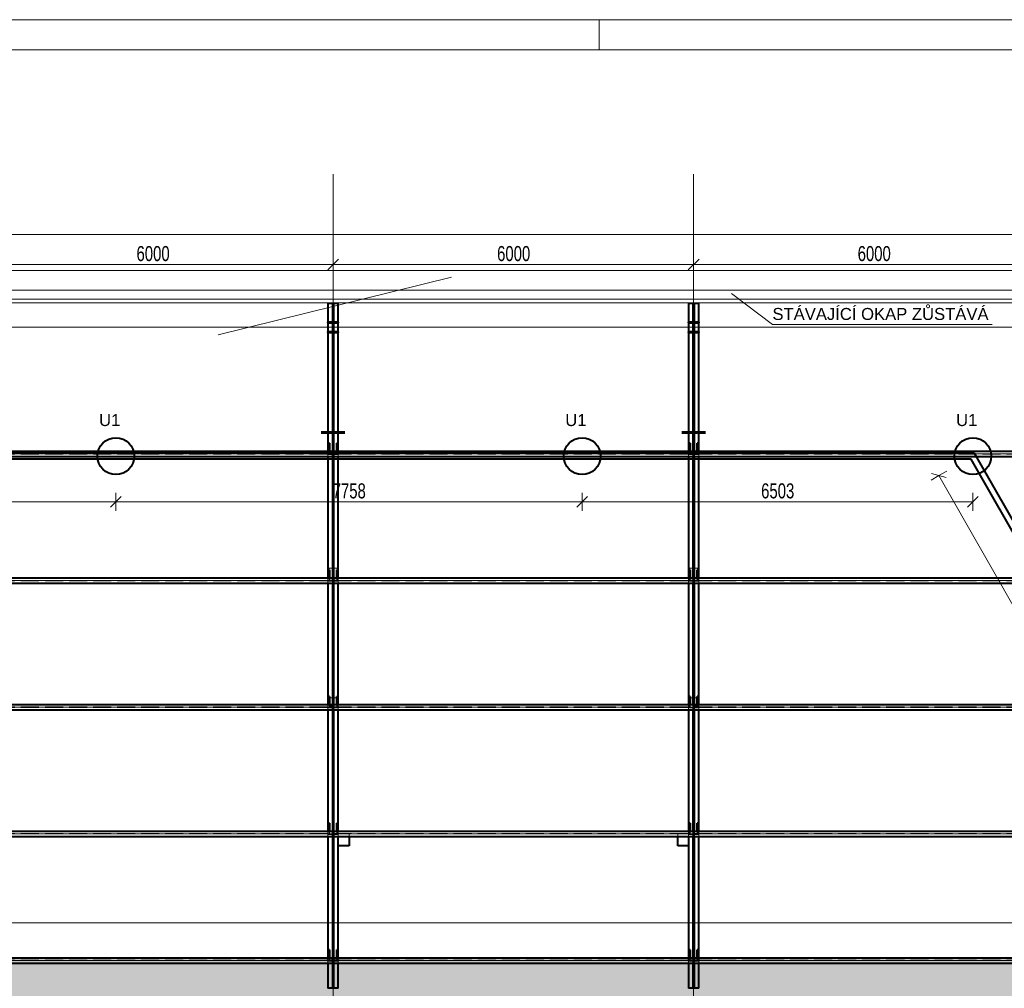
# Model space of a CAD drawing. Header units: metres. Extents: x 212 to 317, y 37 to 97.
# Tile 43 of 52: x 265 to 282, y 80 to 97. Entities that reach past the tile are written whole.
import ezdxf

# ---------------------------------------------------------------- set-up
doc = ezdxf.new("R2010")
doc.units = ezdxf.units.M
for name, pattern in [('__RA_15', [1.7, 1, -0.3, 0.1, -0.3]), ('__RA_2', [0.4, 0.3, -0.1]), ('__RA_4', [0.6, 0.3, -0.1, 0, -0.1, 0, -0.1])]:
    doc.linetypes.add(name, pattern=pattern)
for name, color, linetype, lineweight in [('OSY', 204, '__RA_15', 13), ('POPIS', 7, 'Continuous', 13), ('SRAFY', 254, 'Continuous', 18), ('Standard', 7, 'Continuous', 40), ('VYZTUZ', 11, 'Continuous', 50)]:
    doc.layers.add(name, color=color, linetype=linetype, lineweight=lineweight)
doc.styles.add('ARIAL', font='ARIAL.TTF')

msp = doc.modelspace()

# ---------------------------------------------------------------- hatches: boundary and pattern name
at = {"layer": 'Standard', "linetype": 'Continuous', "lineweight": 13}
msp.add_hatch(color=7, dxfattribs=at).paths.add_polyline_path([(225.682, 76.634), (291.2, 76.634), (288.775, 80.895), (228.108, 80.895)])

# ---------------------------------------------------------------- linework, layer by layer
at = {"layer": 'OSY', "color": 204, "linetype": 'Continuous', "lineweight": 13}
for p, q in [((270.441, 68.407), (270.441, 93.935)), ((276.441, 68.407), (276.441, 93.935)), ((217.354, 91.388), (298.452, 91.388)), ((217.354, 89.281), (298.452, 89.281)), ((217.354, 87.173), (298.452, 87.173)), ((217.354, 85.065), (298.452, 85.065)), ((217.354, 82.958), (298.452, 82.958)), ((217.354, 80.85), (298.452, 80.85))]:
    msp.add_line(p, q, dxfattribs=at)
at = {"layer": 'SRAFY', "color": 136, "linetype": 'Continuous', "lineweight": 18}
msp.add_line((274.869, 96.008), (274.869, 96.508), dxfattribs=at)
for points in [[(211.869, 37.108), (316.869, 37.108), (316.869, 96.508), (211.869, 96.508), (211.869, 37.108)], [(212.369, 37.608), (316.369, 37.608), (316.369, 96.008), (212.369, 96.008), (212.369, 37.608)]]:
    msp.add_lwpolyline(points, dxfattribs=at)
at = {"layer": 'Standard', "color": 7, "linetype": 'Continuous', "lineweight": 13}
for p, q in [((268.529, 91.263), (272.41, 92.225)), ((272.41, 92.225), (272.41, 92.225)), ((277.072, 91.95), (277.752, 91.434)), ((282.57, 91.793), (234.312, 91.793)), ((277.752, 91.434), (281.407, 91.434))]:
    msp.add_line(p, q, dxfattribs=at)
at = {"layer": 'Standard', "color": 204, "linetype": 'Continuous', "lineweight": 13}
for p, q in [((282.57, 92.008), (234.312, 92.008)), ((234.312, 91.858), (282.57, 91.858))]:
    msp.add_line(p, q, dxfattribs=at)
at = {"layer": 'Standard', "color": 1, "linetype": 'Continuous', "lineweight": 40}
for p, q in [((270.355, 91.79), (270.355, 91.473)), ((270.355, 91.79), (270.435, 91.79)), ((270.435, 91.79), (270.447, 91.79)), ((270.435, 91.463), (270.435, 91.79)), ((270.447, 91.79), (270.527, 91.79)), ((270.447, 91.79), (270.447, 91.473)), ((270.527, 89.326), (270.527, 91.79)), ((276.355, 91.79), (276.355, 91.473)), ((276.355, 91.79), (276.435, 91.79)), ((276.435, 91.79), (276.447, 91.79)), ((276.435, 91.463), (276.435, 91.79)), ((276.447, 91.79), (276.527, 91.79)), ((276.447, 91.79), (276.447, 91.473)), ((276.527, 89.326), (276.527, 91.79)), ((270.355, 91.473), (270.355, 91.313)), ((270.355, 91.463), (270.355, 91.473)), ((270.525, 91.473), (270.355, 91.473)), ((270.355, 91.463), (270.525, 91.463)), ((270.435, 91.303), (270.435, 91.463)), ((270.447, 91.473), (270.447, 91.313)), ((270.525, 91.473), (270.525, 91.463)), ((276.355, 91.473), (276.355, 91.313)), ((276.355, 91.463), (276.355, 91.473)), ((276.525, 91.473), (276.355, 91.473)), ((276.355, 91.463), (276.525, 91.463)), ((276.435, 91.303), (276.435, 91.463)), ((276.447, 91.473), (276.447, 91.313)), ((276.525, 91.473), (276.525, 91.463)), ((270.355, 91.313), (270.355, 89.326)), ((270.525, 91.313), (270.355, 91.313)), ((270.355, 91.303), (270.355, 91.313)), ((270.355, 91.303), (270.525, 91.303)), ((270.435, 89.326), (270.435, 91.303)), ((270.447, 91.313), (270.447, 89.326)), ((270.525, 91.313), (270.525, 91.303)), ((276.355, 91.313), (276.355, 89.326)), ((276.525, 91.313), (276.355, 91.313)), ((276.355, 91.303), (276.355, 91.313)), ((276.355, 91.303), (276.525, 91.303)), ((276.435, 89.326), (276.435, 91.303)), ((276.447, 91.313), (276.447, 89.326)), ((276.525, 91.313), (276.525, 91.303)), ((270.447, 89.891), (270.435, 89.891)), ((276.447, 89.891), (276.435, 89.891)), ((270.345, 89.648), (270.345, 89.629)), ((270.355, 89.629), (270.345, 89.629)), ((270.345, 89.629), (270.345, 89.627)), ((270.537, 89.629), (270.527, 89.629)), ((270.537, 89.629), (270.537, 89.648)), ((270.537, 89.627), (270.537, 89.629)), ((276.345, 89.648), (276.345, 89.629)), ((276.355, 89.629), (276.345, 89.629)), ((276.345, 89.629), (276.345, 89.627)), ((276.537, 89.629), (276.527, 89.629)), ((276.537, 89.629), (276.537, 89.648)), ((276.537, 89.627), (276.537, 89.629)), ((264.447, 89.326), (270.435, 89.326)), ((270.373, 89.326), (270.373, 89.457)), ((270.381, 89.457), (270.373, 89.457)), ((270.381, 89.457), (270.381, 89.326)), ((270.435, 89.326), (270.435, 89.236)), ((270.447, 89.326), (276.435, 89.326)), ((270.447, 89.236), (270.447, 89.326)), ((270.509, 89.457), (270.501, 89.457)), ((270.501, 89.326), (270.501, 89.457)), ((270.509, 89.457), (270.509, 89.326)), ((276.373, 89.326), (276.373, 89.457)), ((276.381, 89.457), (276.373, 89.457)), ((276.381, 89.457), (276.381, 89.326)), ((276.435, 89.326), (276.435, 89.236)), ((276.447, 89.326), (282.435, 89.326)), ((276.447, 89.236), (276.447, 89.326)), ((276.509, 89.457), (276.501, 89.457)), ((276.501, 89.326), (276.501, 89.457)), ((276.509, 89.457), (276.509, 89.326)), ((281.117, 89.293), (235.766, 89.293)), ((281.059, 89.193), (235.824, 89.193)), ((264.447, 89.236), (270.435, 89.236)), ((270.355, 89.236), (270.355, 87.218)), ((270.447, 89.278), (270.435, 89.278)), ((270.435, 89.268), (270.447, 89.268)), ((270.435, 87.218), (270.435, 89.236)), ((270.447, 89.211), (270.435, 89.211)), ((270.447, 89.236), (270.447, 87.218)), ((270.447, 89.236), (276.435, 89.236)), ((270.527, 87.218), (270.527, 89.236)), ((276.355, 89.236), (276.355, 87.218)), ((276.447, 89.278), (276.435, 89.278)), ((276.435, 89.268), (276.447, 89.268)), ((276.435, 87.218), (276.435, 89.236)), ((276.447, 89.211), (276.435, 89.211)), ((276.447, 89.236), (276.447, 87.218)), ((276.447, 89.236), (282.435, 89.236)), ((276.527, 87.218), (276.527, 89.236)), ((286.728, 79.234), (281.059, 89.193)), ((286.9, 79.134), (281.117, 89.293)), ((270.447, 87.524), (270.435, 87.524)), ((276.447, 87.524), (276.435, 87.524)), ((270.373, 87.218), (270.373, 87.349)), ((270.381, 87.349), (270.373, 87.349)), ((270.381, 87.349), (270.381, 87.218)), ((270.509, 87.349), (270.501, 87.349)), ((270.501, 87.218), (270.501, 87.349)), ((270.509, 87.349), (270.509, 87.218)), ((276.373, 87.218), (276.373, 87.349)), ((276.381, 87.349), (276.373, 87.349)), ((276.381, 87.349), (276.381, 87.218)), ((276.509, 87.349), (276.501, 87.349)), ((276.501, 87.218), (276.501, 87.349)), ((276.509, 87.349), (276.509, 87.218)), ((264.447, 87.218), (270.435, 87.218)), ((270.435, 87.218), (270.435, 87.128)), ((270.447, 87.17), (270.435, 87.17)), ((270.447, 87.218), (276.435, 87.218)), ((270.447, 87.128), (270.447, 87.218)), ((276.435, 87.218), (276.435, 87.128)), ((276.447, 87.17), (276.435, 87.17)), ((276.447, 87.218), (282.435, 87.218)), ((276.447, 87.128), (276.447, 87.218)), ((264.447, 87.128), (270.435, 87.128)), ((270.355, 87.128), (270.355, 85.11)), ((270.435, 87.16), (270.447, 87.16)), ((270.435, 85.11), (270.435, 87.128)), ((270.447, 87.104), (270.435, 87.104)), ((270.447, 87.128), (270.447, 85.11)), ((270.447, 87.128), (276.435, 87.128)), ((270.527, 85.11), (270.527, 87.128)), ((276.355, 87.128), (276.355, 85.11)), ((276.435, 87.16), (276.447, 87.16)), ((276.435, 85.11), (276.435, 87.128)), ((276.447, 87.104), (276.435, 87.104)), ((276.447, 87.128), (276.447, 85.11)), ((276.447, 87.128), (282.435, 87.128)), ((276.527, 85.11), (276.527, 87.128)), ((270.373, 85.11), (270.373, 85.241)), ((270.381, 85.241), (270.373, 85.241)), ((270.381, 85.241), (270.381, 85.11)), ((270.447, 85.356), (270.435, 85.356)), ((270.509, 85.241), (270.501, 85.241)), ((270.501, 85.11), (270.501, 85.241)), ((270.509, 85.241), (270.509, 85.11)), ((276.373, 85.11), (276.373, 85.241)), ((276.381, 85.241), (276.373, 85.241)), ((276.381, 85.241), (276.381, 85.11)), ((276.447, 85.356), (276.435, 85.356)), ((276.509, 85.241), (276.501, 85.241)), ((276.501, 85.11), (276.501, 85.241)), ((276.509, 85.241), (276.509, 85.11)), ((264.447, 85.11), (270.435, 85.11)), ((270.435, 85.11), (270.435, 85.02)), ((270.447, 85.062), (270.435, 85.062)), ((270.435, 85.052), (270.447, 85.052)), ((270.447, 85.11), (276.435, 85.11)), ((270.447, 85.02), (270.447, 85.11)), ((276.435, 85.11), (276.435, 85.02)), ((276.447, 85.062), (276.435, 85.062)), ((276.435, 85.052), (276.447, 85.052)), ((276.447, 85.11), (282.435, 85.11)), ((276.447, 85.02), (276.447, 85.11)), ((264.447, 85.02), (270.435, 85.02)), ((270.355, 85.02), (270.355, 83.002)), ((270.435, 83.002), (270.435, 85.02)), ((270.447, 84.966), (270.435, 84.966)), ((270.447, 85.02), (270.447, 83.002)), ((270.447, 85.02), (276.435, 85.02)), ((270.527, 83.002), (270.527, 85.02)), ((276.355, 85.02), (276.355, 83.002)), ((276.435, 83.002), (276.435, 85.02)), ((276.447, 84.966), (276.435, 84.966)), ((276.447, 85.02), (276.447, 83.002)), ((276.447, 85.02), (282.435, 85.02)), ((276.527, 83.002), (276.527, 85.02)), ((270.373, 83.002), (270.373, 83.134)), ((270.381, 83.134), (270.373, 83.134)), ((270.381, 83.134), (270.381, 83.002)), ((270.447, 83.198), (270.435, 83.198)), ((270.509, 83.134), (270.501, 83.134)), ((270.501, 83.002), (270.501, 83.134)), ((270.509, 83.134), (270.509, 83.002)), ((276.373, 83.002), (276.373, 83.134)), ((276.381, 83.134), (276.373, 83.134)), ((276.381, 83.134), (276.381, 83.002)), ((276.447, 83.198), (276.435, 83.198)), ((276.509, 83.134), (276.501, 83.134)), ((276.501, 83.002), (276.501, 83.134)), ((276.509, 83.134), (276.509, 83.002)), ((264.447, 83.002), (270.435, 83.002)), ((264.447, 82.912), (270.435, 82.912)), ((270.355, 82.912), (270.355, 80.895)), ((270.435, 83.002), (270.435, 82.912)), ((270.447, 82.955), (270.435, 82.955)), ((270.435, 82.945), (270.447, 82.945)), ((270.435, 80.895), (270.435, 82.912)), ((270.447, 82.908), (270.435, 82.908)), ((270.447, 83.002), (276.435, 83.002)), ((270.447, 82.912), (270.447, 83.002)), ((270.447, 82.912), (270.447, 80.895)), ((270.447, 82.912), (276.435, 82.912)), ((270.527, 82.758), (270.527, 82.912)), ((270.527, 82.758), (270.527, 82.912)), ((270.707, 82.912), (270.707, 82.758)), ((276.175, 82.758), (276.175, 82.912)), ((276.355, 82.912), (276.355, 82.758)), ((276.355, 82.912), (276.355, 82.758)), ((276.435, 83.002), (276.435, 82.912)), ((276.447, 82.955), (276.435, 82.955)), ((276.435, 82.945), (276.447, 82.945)), ((276.435, 80.895), (276.435, 82.912)), ((276.447, 82.908), (276.435, 82.908)), ((276.447, 83.002), (282.435, 83.002)), ((276.447, 82.912), (276.447, 83.002)), ((276.447, 82.912), (276.447, 80.895)), ((276.447, 82.912), (282.435, 82.912)), ((276.527, 80.895), (276.527, 82.912)), ((270.527, 80.895), (270.527, 82.758)), ((270.707, 82.758), (270.527, 82.758)), ((276.355, 82.758), (276.175, 82.758)), ((276.355, 82.758), (276.355, 80.895)), ((270.447, 81.131), (270.435, 81.131)), ((276.447, 81.131), (276.435, 81.131)), ((270.373, 80.895), (270.373, 81.026)), ((270.381, 81.026), (270.373, 81.026)), ((270.381, 81.026), (270.381, 80.895)), ((270.509, 81.026), (270.501, 81.026)), ((270.501, 80.895), (270.501, 81.026)), ((270.509, 81.026), (270.509, 80.895)), ((276.373, 80.895), (276.373, 81.026)), ((276.381, 81.026), (276.373, 81.026)), ((276.381, 81.026), (276.381, 80.895)), ((276.509, 81.026), (276.501, 81.026)), ((276.501, 80.895), (276.501, 81.026)), ((276.509, 81.026), (276.509, 80.895)), ((264.447, 80.895), (270.435, 80.895)), ((264.447, 80.805), (270.435, 80.805)), ((270.355, 80.805), (270.355, 80.39)), ((270.435, 80.895), (270.435, 80.805)), ((270.447, 80.847), (270.435, 80.847)), ((270.435, 80.837), (270.447, 80.837)), ((270.435, 80.39), (270.435, 80.805)), ((270.447, 80.895), (276.435, 80.895)), ((270.447, 80.805), (270.447, 80.895)), ((270.447, 80.805), (270.447, 80.39)), ((270.447, 80.805), (276.435, 80.805)), ((270.527, 80.39), (270.527, 80.805)), ((276.355, 80.805), (276.355, 80.39)), ((276.435, 80.895), (276.435, 80.805)), ((276.447, 80.847), (276.435, 80.847)), ((276.435, 80.837), (276.447, 80.837)), ((276.435, 80.39), (276.435, 80.805)), ((276.447, 80.895), (282.435, 80.895)), ((276.447, 80.805), (276.447, 80.895)), ((276.447, 80.805), (276.447, 80.39)), ((276.447, 80.805), (282.435, 80.805)), ((276.527, 80.39), (276.527, 80.805)), ((270.447, 80.571), (270.435, 80.571)), ((276.447, 80.571), (276.435, 80.571)), ((270.435, 80.39), (270.355, 80.39)), ((270.527, 80.39), (270.447, 80.39)), ((276.435, 80.39), (276.355, 80.39)), ((276.527, 80.39), (276.447, 80.39))]:
    msp.add_line(p, q, dxfattribs=at)
at = {"layer": 'Standard', "color": 136, "linetype": '__RA_2', "lineweight": 18}
for p, q in [((270.425, 80.39), (270.425, 91.79)), ((270.457, 91.79), (270.457, 80.39)), ((276.425, 80.39), (276.425, 91.79)), ((276.457, 91.79), (276.457, 80.39)), ((270.453, 91.463), (270.447, 91.463)), ((270.453, 91.416), (270.453, 91.463)), ((270.453, 91.463), (270.453, 91.463)), ((276.429, 91.463), (276.429, 91.463)), ((276.435, 91.463), (276.429, 91.463)), ((276.429, 91.463), (276.429, 91.416)), ((270.447, 91.31), (270.435, 91.31)), ((276.447, 91.31), (276.435, 91.31)), ((270.435, 89.629), (270.355, 89.629)), ((270.527, 89.629), (270.447, 89.629)), ((276.435, 89.629), (276.355, 89.629)), ((276.527, 89.629), (276.447, 89.629)), ((270.355, 89.326), (270.355, 89.278)), ((270.373, 89.344), (270.381, 89.344)), ((270.373, 89.283), (270.373, 89.326)), ((270.375, 89.309), (270.375, 89.309)), ((270.435, 89.309), (270.375, 89.309)), ((270.375, 89.309), (270.375, 89.308)), ((270.381, 89.326), (270.381, 89.283)), ((270.507, 89.309), (270.447, 89.309)), ((270.501, 89.344), (270.509, 89.344)), ((270.501, 89.283), (270.501, 89.326)), ((270.507, 89.308), (270.507, 89.309)), ((270.507, 89.309), (270.507, 89.309)), ((270.509, 89.326), (270.509, 89.283)), ((270.527, 89.236), (270.527, 89.326)), ((276.355, 89.326), (276.355, 89.278)), ((276.373, 89.344), (276.381, 89.344)), ((276.373, 89.283), (276.373, 89.326)), ((276.375, 89.309), (276.375, 89.309)), ((276.435, 89.309), (276.375, 89.309)), ((276.375, 89.309), (276.375, 89.308)), ((276.381, 89.326), (276.381, 89.283)), ((276.507, 89.309), (276.447, 89.309)), ((276.501, 89.344), (276.509, 89.344)), ((276.501, 89.283), (276.501, 89.326)), ((276.507, 89.308), (276.507, 89.309)), ((276.507, 89.309), (276.507, 89.309)), ((276.509, 89.326), (276.509, 89.283)), ((276.527, 89.236), (276.527, 89.326)), ((264.447, 89.283), (270.435, 89.283)), ((264.447, 89.278), (270.435, 89.278)), ((270.355, 89.268), (270.355, 89.278)), ((270.355, 89.268), (270.355, 89.236)), ((270.355, 89.268), (270.435, 89.268)), ((270.447, 89.283), (276.435, 89.283)), ((270.447, 89.278), (276.435, 89.278)), ((270.447, 89.268), (270.525, 89.268)), ((270.525, 89.278), (270.525, 89.268)), ((276.355, 89.268), (276.355, 89.278)), ((276.355, 89.268), (276.355, 89.236)), ((276.355, 89.268), (276.435, 89.268)), ((276.447, 89.283), (282.435, 89.283)), ((276.447, 89.278), (282.435, 89.278)), ((276.447, 89.268), (276.525, 89.268)), ((276.525, 89.278), (276.525, 89.268)), ((270.375, 87.385), (270.375, 87.376)), ((270.435, 87.376), (270.375, 87.376)), ((270.375, 87.376), (270.375, 87.374)), ((270.507, 87.376), (270.447, 87.376)), ((270.507, 87.376), (270.507, 87.385)), ((270.507, 87.374), (270.507, 87.376)), ((276.375, 87.385), (276.375, 87.376)), ((276.435, 87.376), (276.375, 87.376)), ((276.375, 87.376), (276.375, 87.374)), ((276.507, 87.376), (276.447, 87.376)), ((276.507, 87.376), (276.507, 87.385)), ((276.507, 87.374), (276.507, 87.376)), ((264.447, 87.176), (270.435, 87.176)), ((264.447, 87.17), (270.435, 87.17)), ((270.355, 87.218), (270.355, 87.17)), ((270.355, 87.16), (270.355, 87.17)), ((270.373, 87.236), (270.381, 87.236)), ((270.373, 87.176), (270.373, 87.218)), ((270.375, 87.202), (270.375, 87.202)), ((270.435, 87.202), (270.375, 87.202)), ((270.375, 87.202), (270.375, 87.2)), ((270.381, 87.218), (270.381, 87.176)), ((270.507, 87.202), (270.447, 87.202)), ((270.447, 87.176), (276.435, 87.176)), ((270.447, 87.17), (276.435, 87.17)), ((270.501, 87.236), (270.509, 87.236)), ((270.501, 87.176), (270.501, 87.218)), ((270.507, 87.2), (270.507, 87.202)), ((270.507, 87.202), (270.507, 87.202)), ((270.509, 87.218), (270.509, 87.176)), ((270.525, 87.17), (270.525, 87.16)), ((270.527, 87.128), (270.527, 87.218)), ((276.355, 87.218), (276.355, 87.17)), ((276.355, 87.16), (276.355, 87.17)), ((276.373, 87.236), (276.381, 87.236)), ((276.373, 87.176), (276.373, 87.218)), ((276.375, 87.202), (276.375, 87.202)), ((276.435, 87.202), (276.375, 87.202)), ((276.375, 87.202), (276.375, 87.2)), ((276.381, 87.218), (276.381, 87.176)), ((276.507, 87.202), (276.447, 87.202)), ((276.447, 87.176), (282.435, 87.176)), ((276.447, 87.17), (282.435, 87.17)), ((276.501, 87.236), (276.509, 87.236)), ((276.501, 87.176), (276.501, 87.218)), ((276.507, 87.2), (276.507, 87.202)), ((276.507, 87.202), (276.507, 87.202)), ((276.509, 87.218), (276.509, 87.176)), ((276.525, 87.17), (276.525, 87.16)), ((276.527, 87.128), (276.527, 87.218)), ((270.355, 87.16), (270.355, 87.128)), ((270.355, 87.16), (270.435, 87.16)), ((270.447, 87.16), (270.525, 87.16)), ((276.355, 87.16), (276.355, 87.128)), ((276.355, 87.16), (276.435, 87.16)), ((276.447, 87.16), (276.525, 87.16)), ((270.375, 85.221), (270.375, 85.22)), ((270.435, 85.22), (270.375, 85.22)), ((270.375, 85.22), (270.375, 85.219)), ((270.507, 85.22), (270.447, 85.22)), ((270.507, 85.22), (270.507, 85.221)), ((270.507, 85.219), (270.507, 85.22)), ((276.375, 85.221), (276.375, 85.22)), ((276.435, 85.22), (276.375, 85.22)), ((276.375, 85.22), (276.375, 85.219)), ((276.507, 85.22), (276.447, 85.22)), ((276.507, 85.22), (276.507, 85.221)), ((276.507, 85.219), (276.507, 85.22)), ((264.447, 85.068), (270.435, 85.068)), ((264.447, 85.062), (270.435, 85.062)), ((270.355, 85.11), (270.355, 85.062)), ((270.355, 85.052), (270.355, 85.062)), ((270.355, 85.052), (270.355, 85.02)), ((270.355, 85.052), (270.435, 85.052)), ((270.373, 85.128), (270.381, 85.128)), ((270.373, 85.068), (270.373, 85.11)), ((270.375, 85.092), (270.375, 85.091)), ((270.427, 85.091), (270.375, 85.091)), ((270.375, 85.091), (270.375, 85.083)), ((270.375, 85.083), (270.435, 85.083)), ((270.381, 85.11), (270.381, 85.068)), ((270.427, 85.144), (270.427, 85.143)), ((270.427, 85.143), (270.427, 85.091)), ((270.435, 85.143), (270.427, 85.143)), ((270.447, 85.068), (276.435, 85.068)), ((270.507, 85.063), (270.447, 85.063)), ((270.447, 85.062), (276.435, 85.062)), ((270.447, 85.052), (270.525, 85.052)), ((270.455, 85.056), (270.455, 85.055)), ((270.455, 85.02), (270.455, 85.055)), ((270.455, 85.055), (270.507, 85.055)), ((270.501, 85.128), (270.509, 85.128)), ((270.501, 85.068), (270.501, 85.11)), ((270.507, 85.063), (270.507, 85.064)), ((270.507, 85.055), (270.507, 85.063)), ((270.509, 85.11), (270.509, 85.068)), ((270.525, 85.062), (270.525, 85.052)), ((270.527, 85.02), (270.527, 85.11)), ((276.355, 85.11), (276.355, 85.062)), ((276.355, 85.052), (276.355, 85.062)), ((276.355, 85.052), (276.355, 85.02)), ((276.355, 85.052), (276.435, 85.052)), ((276.373, 85.128), (276.381, 85.128)), ((276.373, 85.068), (276.373, 85.11)), ((276.375, 85.064), (276.375, 85.063)), ((276.435, 85.063), (276.375, 85.063)), ((276.375, 85.063), (276.375, 85.055)), ((276.375, 85.055), (276.427, 85.055)), ((276.381, 85.11), (276.381, 85.068)), ((276.427, 85.055), (276.427, 85.056)), ((276.427, 85.055), (276.427, 85.02)), ((276.455, 85.143), (276.447, 85.143)), ((276.447, 85.083), (276.507, 85.083)), ((276.447, 85.068), (282.435, 85.068)), ((276.447, 85.062), (282.435, 85.062)), ((276.447, 85.052), (276.525, 85.052)), ((276.455, 85.143), (276.455, 85.144)), ((276.455, 85.091), (276.455, 85.143)), ((276.507, 85.091), (276.455, 85.091)), ((276.501, 85.128), (276.509, 85.128)), ((276.501, 85.068), (276.501, 85.11)), ((276.507, 85.091), (276.507, 85.092)), ((276.507, 85.083), (276.507, 85.091)), ((276.509, 85.11), (276.509, 85.068)), ((276.525, 85.062), (276.525, 85.052)), ((276.527, 85.02), (276.527, 85.11)), ((264.447, 82.96), (270.435, 82.96)), ((264.447, 82.955), (270.435, 82.955)), ((270.355, 83.002), (270.355, 82.955)), ((270.355, 82.945), (270.355, 82.955)), ((270.355, 82.945), (270.355, 82.912)), ((270.355, 82.945), (270.435, 82.945)), ((270.373, 83.021), (270.381, 83.021)), ((270.373, 82.96), (270.373, 83.002)), ((270.381, 83.002), (270.381, 82.96)), ((270.427, 83.016), (270.427, 83.016)), ((270.435, 83.016), (270.427, 83.016)), ((270.427, 83.016), (270.427, 82.985)), ((270.455, 83.016), (270.447, 83.016)), ((270.447, 82.96), (276.435, 82.96)), ((270.447, 82.955), (276.435, 82.955)), ((270.447, 82.945), (270.525, 82.945)), ((270.455, 82.985), (270.455, 83.016)), ((270.455, 83.016), (270.455, 83.016)), ((270.501, 83.021), (270.509, 83.021)), ((270.501, 82.96), (270.501, 83.002)), ((270.509, 83.002), (270.509, 82.96)), ((270.525, 82.955), (270.525, 82.945)), ((270.527, 82.959), (270.527, 83.002)), ((270.527, 82.912), (270.527, 82.959)), ((270.707, 82.959), (270.527, 82.959)), ((270.527, 82.912), (270.527, 82.959)), ((270.707, 82.959), (270.707, 82.912)), ((276.355, 82.959), (276.175, 82.959)), ((276.175, 82.912), (276.175, 82.959)), ((276.355, 83.002), (276.355, 82.959)), ((276.355, 82.959), (276.355, 82.955)), ((276.355, 82.959), (276.355, 82.955)), ((276.355, 82.945), (276.355, 82.955)), ((276.355, 82.945), (276.355, 82.912)), ((276.355, 82.945), (276.355, 82.912)), ((276.355, 82.945), (276.435, 82.945)), ((276.373, 83.021), (276.381, 83.021)), ((276.373, 82.96), (276.373, 83.002)), ((276.381, 83.002), (276.381, 82.96)), ((276.427, 83.016), (276.427, 83.016)), ((276.435, 83.016), (276.427, 83.016)), ((276.427, 83.016), (276.427, 82.985)), ((276.455, 83.016), (276.447, 83.016)), ((276.447, 82.96), (282.435, 82.96)), ((276.447, 82.955), (282.435, 82.955)), ((276.447, 82.945), (276.525, 82.945)), ((276.455, 82.985), (276.455, 83.016)), ((276.455, 83.016), (276.455, 83.016)), ((276.501, 83.021), (276.509, 83.021)), ((276.501, 82.96), (276.501, 83.002)), ((276.509, 83.002), (276.509, 82.96)), ((276.525, 82.955), (276.525, 82.945)), ((276.527, 82.912), (276.527, 83.002)), ((270.527, 82.758), (270.707, 82.758)), ((276.175, 82.758), (276.355, 82.758)), ((270.427, 81.028), (270.427, 81.014)), ((270.435, 81.014), (270.427, 81.014)), ((270.427, 81.014), (270.427, 81.001)), ((276.455, 81.014), (276.447, 81.014)), ((276.455, 81.014), (276.455, 81.028)), ((276.455, 81.001), (276.455, 81.014)), ((264.447, 80.853), (270.435, 80.853)), ((264.447, 80.847), (270.435, 80.847)), ((270.345, 80.857), (270.345, 80.864)), ((270.345, 80.857), (270.345, 80.845)), ((270.435, 80.857), (270.345, 80.857)), ((270.345, 80.845), (270.435, 80.845)), ((270.355, 80.895), (270.355, 80.847)), ((270.355, 80.837), (270.355, 80.847)), ((270.355, 80.837), (270.355, 80.805)), ((270.355, 80.837), (270.435, 80.837)), ((270.373, 80.913), (270.381, 80.913)), ((270.373, 80.853), (270.373, 80.895)), ((270.381, 80.895), (270.381, 80.853)), ((270.425, 80.863), (270.435, 80.863)), ((270.435, 80.851), (270.425, 80.851)), ((270.447, 80.863), (270.457, 80.863)), ((270.537, 80.857), (270.447, 80.857)), ((270.447, 80.853), (276.435, 80.853)), ((270.457, 80.851), (270.447, 80.851)), ((270.447, 80.847), (276.435, 80.847)), ((270.447, 80.845), (270.537, 80.845)), ((270.447, 80.837), (270.525, 80.837)), ((270.501, 80.913), (270.509, 80.913)), ((270.501, 80.853), (270.501, 80.895)), ((270.509, 80.895), (270.509, 80.853)), ((270.525, 80.847), (270.525, 80.837)), ((270.527, 80.805), (270.527, 80.895)), ((270.537, 80.864), (270.537, 80.857)), ((270.537, 80.857), (270.537, 80.845)), ((276.345, 80.857), (276.345, 80.864)), ((276.345, 80.845), (276.345, 80.857)), ((276.435, 80.857), (276.345, 80.857)), ((276.345, 80.845), (276.435, 80.845)), ((276.355, 80.895), (276.355, 80.847)), ((276.355, 80.837), (276.355, 80.847)), ((276.355, 80.837), (276.355, 80.805)), ((276.355, 80.837), (276.435, 80.837)), ((276.373, 80.913), (276.381, 80.913)), ((276.373, 80.853), (276.373, 80.895)), ((276.381, 80.895), (276.381, 80.853)), ((276.425, 80.863), (276.435, 80.863)), ((276.435, 80.851), (276.425, 80.851)), ((276.447, 80.863), (276.457, 80.863)), ((276.537, 80.857), (276.447, 80.857)), ((276.447, 80.853), (282.435, 80.853)), ((276.457, 80.851), (276.447, 80.851)), ((276.447, 80.847), (282.435, 80.847)), ((276.447, 80.845), (276.537, 80.845)), ((276.447, 80.837), (276.525, 80.837)), ((276.501, 80.913), (276.509, 80.913)), ((276.501, 80.853), (276.501, 80.895)), ((276.509, 80.895), (276.509, 80.853)), ((276.525, 80.847), (276.525, 80.837)), ((276.527, 80.805), (276.527, 80.895)), ((276.537, 80.864), (276.537, 80.857)), ((276.537, 80.845), (276.537, 80.857)), ((270.447, 80.71), (270.455, 80.71)), ((270.455, 80.71), (270.455, 80.728)), ((270.455, 80.697), (270.455, 80.71)), ((276.427, 80.728), (276.427, 80.71)), ((276.427, 80.71), (276.435, 80.71)), ((276.427, 80.71), (276.427, 80.697))]:
    msp.add_line(p, q, dxfattribs=at)
at = {"layer": 'Standard', "color": 1, "linetype": '__RA_4', "lineweight": 40}
for p, q in [((270.245, 89.648), (270.455, 89.648)), ((270.455, 89.627), (270.245, 89.627)), ((270.427, 89.648), (270.637, 89.648)), ((270.637, 89.627), (270.427, 89.627)), ((276.245, 89.648), (276.455, 89.648)), ((276.455, 89.627), (276.245, 89.627)), ((276.427, 89.648), (276.637, 89.648)), ((276.637, 89.627), (276.427, 89.627))]:
    msp.add_line(p, q, dxfattribs=at)
at = {"layer": 'Standard', "color": 7, "linetype": 'Continuous', "lineweight": 13}
msp.add_lwpolyline([(217.254, 69.903), (298.552, 69.903), (298.552, 92.332), (217.254, 92.332), (217.254, 69.903)], dxfattribs=at)
at = {"layer": 'Standard', "color": 1, "linetype": 'Continuous', "lineweight": 40}
for centre in [(266.827, 89.243), (274.585, 89.243), (281.088, 89.243)]:
    msp.add_circle(centre, 0.306, dxfattribs=at)
at = {"layer": 'VYZTUZ', "color": 171, "linetype": 'Continuous', "lineweight": 18}
for p, q in [((234.312, 92.933), (282.57, 92.933)), ((270.441, 92.433), (270.441, 92.583)), ((276.441, 92.433), (276.441, 92.583)), ((264.441, 92.433), (270.441, 92.433)), ((270.351, 92.343), (270.531, 92.523)), ((270.441, 92.433), (270.441, 92.283)), ((270.441, 92.433), (276.441, 92.433)), ((276.351, 92.343), (276.531, 92.523)), ((276.441, 92.433), (276.441, 92.283)), ((276.441, 92.433), (282.441, 92.433)), ((280.522, 88.92), (280.652, 88.995)), ((280.522, 88.92), (280.392, 88.846)), ((280.399, 88.954), (280.645, 88.887)), ((280.522, 88.92), (283.371, 83.916)), ((259.069, 88.483), (266.827, 88.483)), ((266.737, 88.393), (266.917, 88.573)), ((266.827, 88.483), (266.827, 88.633)), ((266.827, 88.483), (266.827, 88.333)), ((266.827, 88.483), (274.585, 88.483)), ((274.495, 88.393), (274.675, 88.573)), ((274.585, 88.483), (274.585, 88.633)), ((274.585, 88.483), (274.585, 88.333)), ((274.585, 88.483), (281.088, 88.483)), ((280.998, 88.393), (281.178, 88.573)), ((281.088, 88.483), (281.088, 88.633)), ((281.088, 88.483), (281.088, 88.333)), ((228.108, 81.474), (288.775, 81.474))]:
    msp.add_line(p, q, dxfattribs=at)

# ---------------------------------------------------------------- texts
at = {"layer": 'POPIS', "color": 204, "linetype": 'Continuous', "lineweight": 13, "char_height": 0.2, "width": 0.09912, "attachment_point": 7, "style": 'ARIAL'}
for s, insert in [('\\W0.99;STÁVAJÍCÍ\\~OKAP\\~ZŮSTÁVÁ', (277.752, 91.507)), ('\\W0.99;U1', (266.547, 89.741)), ('\\W0.99;U1', (274.305, 89.741)), ('\\W0.99;U1', (280.808, 89.741))]:
    msp.add_mtext(s, dxfattribs=dict(at, insert=insert))
at = {"layer": 'VYZTUZ', "color": 171, "linetype": 'Continuous', "lineweight": 18, "char_height": 0.25, "width": 0.08929, "attachment_point": 7, "style": 'ARIAL'}
for s, insert in [('\\W0.71;6000', (267.17, 92.487)), ('\\W0.71;6000', (273.17, 92.487)), ('\\W0.71;6000', (279.17, 92.487)), ('\\W0.71;7758', (270.434, 88.537)), ('\\W0.71;6503', (277.564, 88.537))]:
    msp.add_mtext(s, dxfattribs=dict(at, insert=insert))

doc.saveas('drawing.dxf')
